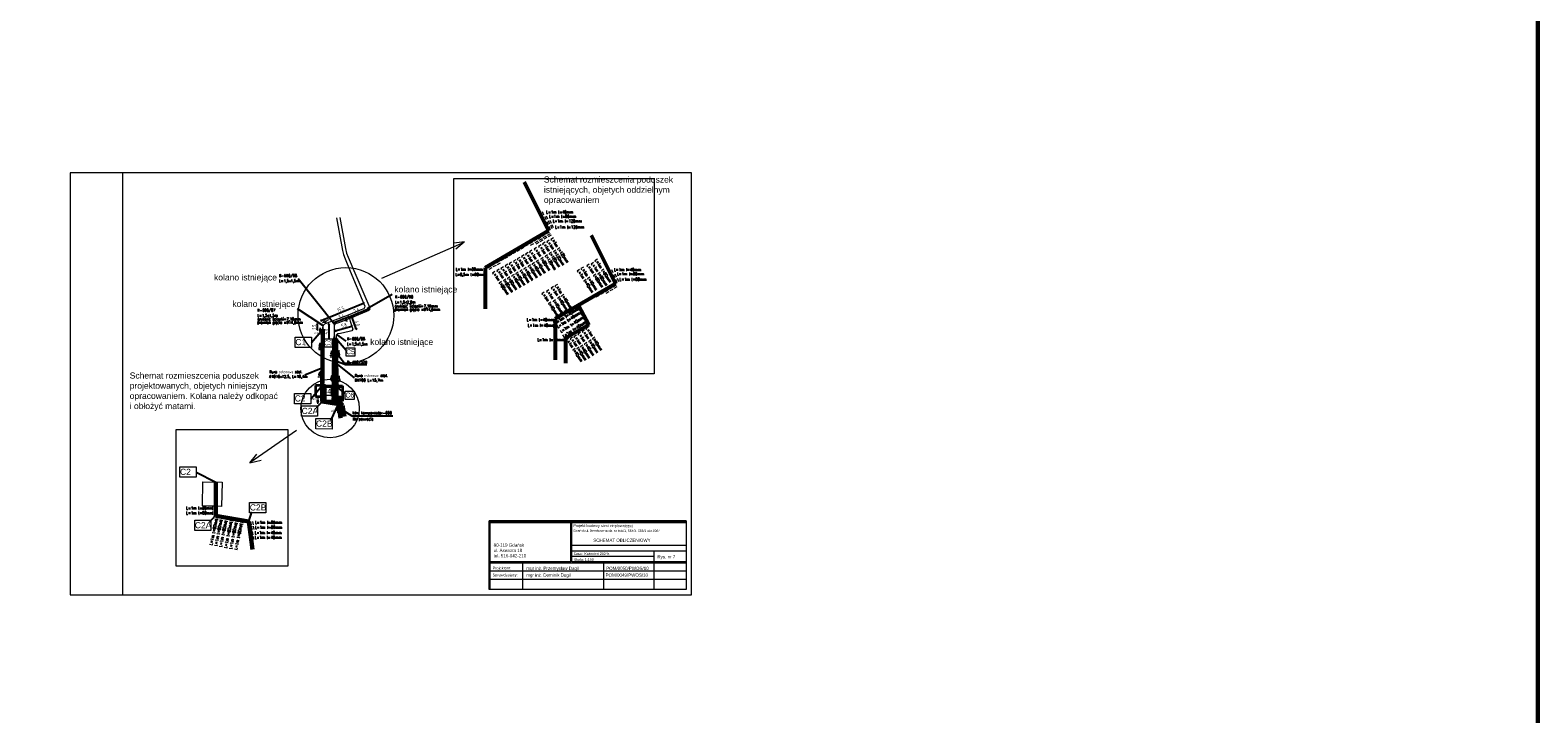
# Model space of a CAD drawing. Header units: metres. Extents: x 6538042 to 13082743, y 6022817 to 12049805.
# Tile 3 of 92: x 6539347 to 6539857, y 6023459 to 6023690. Entities that reach past the tile are written whole.
import ezdxf

# ---------------------------------------------------------------- set-up
doc = ezdxf.new("R2010")
doc.units = ezdxf.units.M
doc.header["$MEASUREMENT"] = 0
doc.layers.get('0').update_dxf_attribs({"linetype": 'CONTINUOUS', "lineweight": 18})
doc.layers.get('Defpoints').update_dxf_attribs({"linetype": 'CONTINUOUS'})
for name, color, linetype, lineweight in [('D - OPIS', 255, 'CONTINUOUS', 30), ('d-ciepłociag', 6, 'CONTINUOUS', 60), ('d-komora zawory', 7, 'CONTINUOUS', 13), ('d-oblicz', 114, 'CONTINUOUS', 20), ('d-oblicz_wydluz', 114, 'CONTINUOUS', 20), ('d-oblicz_wydluzenia', 114, 'CONTINUOUS', 20), ('d-powrot', 5, 'CONTINUOUS', 53), ('d-zasilanie', 1, 'CONTINUOUS', 53), ('DAGIL_CO_tasa$0$d-opis załamania trasy', 7, 'CONTINUOUS', 80), ('komora_podziemna___przewod_cieplowniczy__powierzchnia_', 212, 'CONTINUOUS', 18), ('opis', 7, 'CONTINUOUS', 18), ('przewod_cieplowniczy', 212, 'CONTINUOUS', 18), ('rzedna', 7, 'CONTINUOUS', 18), ('siatka', 7, 'CONTINUOUS', 18), ('wlaz_okragly___siec_cieplownicza__punkt_', 7, 'CONTINUOUS', 18)]:
    doc.layers.add(name, color=color, linetype=linetype, lineweight=lineweight)
for name, color, linetype in [('DAGIL_CO_tasa$0$dg opis', 7, 'CONTINUOUS'), ('dg opis', 7, 'CONTINUOUS'), ('Linie_tabeli', 7, 'CONTINUOUS')]:
    doc.layers.add(name, color=color, linetype=linetype)
doc.styles.add('DAGIL_CO_tasa$0$Style-Arial', font='arial.ttf')
doc.styles.add('DIN', font='din.shx', dxfattribs={"width": 0.7})
doc.styles.add('ROMANS', font='ROMANS.SHX', dxfattribs={"oblique": 13.5})
doc.styles.add('SIMPLEX7', font='SIMPLEX.SHX', dxfattribs={"width": 0.7})
doc.styles.add('STYL1', font='SIMPLEX.shx', dxfattribs={"width": 0.8})
doc.styles.add('Style-Arial', font='arial.ttf')
doc.dimstyles.new('MIREK1', dxfattribs={"dimtxt": 1.3, "dimasz": 0.5, "dimexe": 0.3, "dimexo": 0.3, "dimgap": 0.09, "dimtad": 1, "dimlfac": 0.1, "dimzin": 0, "dimtxsty": 'DIN', "dimblk": 'OBLIQUE', "dimcen": 0.09, "dimse1": 1, "dimse2": 1, "dimazin": 0, "dimtfac": 1, "dimtofl": 0, "dimtmove": 0, "dimatfit": 3, "dimldrblk": 'OBLIQUE', "dimfxl": 1, "dimtolj": 1, "dimtzin": 0, "dimarcsym": 0})

# ---------------------------------------------------------------- blocks, each defined once
blk = doc.blocks.new('SUUS22_01')
at = {"color": 0, "linetype": 'Continuous', "lineweight": 18}
blk.add_wipeout([(0, -0.5), (0.2, -0.4), (0.4, -0.2), (0.5, 0), (0.4, 0.2), (0.2, 0.4), (0, 0.5), (-0.2, 0.4), (-0.4, 0.2), (-0.5, 0), (-0.4, -0.2), (-0.2, -0.4)], dxfattribs=at)
blk.add_circle((0, 0), 0.5, dxfattribs=at)
blk = doc.blocks.new('RTPW01')
at = {"linetype": 'Continuous', "lineweight": 13}
blk.add_hatch(color=0, dxfattribs=at).paths.add_polyline_path([(0, -0.1, 1), (0, 0.1, 1), (0, -0.1, 1)])
at = {"color": 0, "linetype": 'Continuous', "lineweight": 13}
blk.add_circle((0, 0), 0.0906, dxfattribs=at)
blk = doc.blocks.new('_Oblique')
at = {"color": 0, "linetype": 'ByBlock', "lineweight": -2}
blk.add_line((-0.5, -0.5), (0.5, 0.5), dxfattribs=at)
blk = doc.blocks.new('*D1141')
at = {"layer": 'd-ciepłociag', "color": 0, "linetype": 'Continuous', "lineweight": -2, "transparency": 16777216}
blk.add_line((6539445.65, 6023591.66), (6539460, 6023597.52), dxfattribs=at)
at = {"layer": 'Defpoints', "color": 0, "linetype": 'Continuous', "transparency": 16777216}
for p in [(6539460, 6023597.52), (6539460.9, 6023595.33), (6539446.54, 6023589.46)]:
    blk.add_point(p, dxfattribs=at)
at = {"layer": 'd-ciepłociag', "color": 0, "linetype": 'Continuous', "lineweight": -2, "transparency": 16777216, "xscale": 0.5, "yscale": 0.5, "zscale": 0.5}
for p, rotation in [((6539460, 6023597.52), 22.21106247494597), ((6539445.65, 6023591.66), 202.211062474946)]:
    blk.add_blockref('_Oblique', p, dxfattribs=dict(at, rotation=rotation))
at = {"layer": 'd-ciepłociag', "color": 0, "linetype": 'Continuous', "lineweight": 0, "transparency": 16777216, "insert": (6539452.32, 6023595.31), "char_height": 1.3, "attachment_point": 5, "rotation": 22.2111, "style": 'DIN'}
blk.add_mtext('\\A1;15,5', dxfattribs=at)
blk = doc.blocks.new('*D1142')
at = {"layer": 'd-ciepłociag', "color": 0, "linetype": 'Continuous', "lineweight": -2, "transparency": 16777216}
blk.add_line((6539449.87, 6023590.99), (6539454.9, 6023592.83), dxfattribs=at)
at = {"layer": 'Defpoints', "color": 0, "linetype": 'Continuous', "transparency": 16777216}
for p in [(6539454.9, 6023592.83), (6539455.77, 6023590.46), (6539450.74, 6023588.62)]:
    blk.add_point(p, dxfattribs=at)
at = {"layer": 'd-ciepłociag', "color": 0, "linetype": 'Continuous', "lineweight": -2, "transparency": 16777216, "xscale": 0.5, "yscale": 0.5, "zscale": 0.5}
for p, rotation in [((6539449.87, 6023590.99), 200.1402166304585), ((6539454.9, 6023592.83), 20.14021663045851)]:
    blk.add_blockref('_Oblique', p, dxfattribs=dict(at, rotation=rotation))
at = {"layer": 'd-ciepłociag', "color": 0, "linetype": 'Continuous', "lineweight": 0, "transparency": 16777216, "insert": (6539452.57, 6023592.9), "char_height": 1.3, "attachment_point": 5, "rotation": 20.1402, "style": 'DIN'}
blk.add_mtext('\\A1;5,4', dxfattribs=at)
blk = doc.blocks.new('*D1143')
at = {"layer": 'd-ciepłociag', "color": 0, "linetype": 'Continuous', "lineweight": -2, "transparency": 16777216}
blk.add_line((6539454.81, 6023592.8), (6539461.87, 6023595.68), dxfattribs=at)
at = {"layer": 'Defpoints', "color": 0, "linetype": 'Continuous', "transparency": 16777216}
for p in [(6539461.87, 6023595.68), (6539455.77, 6023590.46), (6539462.82, 6023593.34)]:
    blk.add_point(p, dxfattribs=at)
at = {"layer": 'd-ciepłociag', "color": 0, "linetype": 'Continuous', "lineweight": -2, "transparency": 16777216, "xscale": 0.5, "yscale": 0.5, "zscale": 0.5}
for p, rotation in [((6539461.87, 6023595.68), 22.17991032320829), ((6539454.81, 6023592.8), 202.1799103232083)]:
    blk.add_blockref('_Oblique', p, dxfattribs=dict(at, rotation=rotation))
at = {"layer": 'd-ciepłociag', "color": 0, "linetype": 'Continuous', "lineweight": 0, "transparency": 16777216, "insert": (6539457.61, 6023594.87), "char_height": 1.3, "attachment_point": 5, "rotation": 22.1799, "style": 'DIN'}
blk.add_mtext('\\A1;7,6', dxfattribs=at)
blk = doc.blocks.new('*D1144')
at = {"layer": 'd-ciepłociag', "color": 0, "linetype": 'Continuous', "lineweight": -2, "transparency": 16777216}
blk.add_line((6539457.47, 6023588.85), (6539456.1, 6023592.59), dxfattribs=at)
at = {"layer": 'Defpoints', "color": 0, "linetype": 'Continuous', "transparency": 16777216}
for p in [(6539453.09, 6023591.48), (6539456.1, 6023592.59), (6539454.46, 6023587.74)]:
    blk.add_point(p, dxfattribs=at)
at = {"layer": 'd-ciepłociag', "color": 0, "linetype": 'Continuous', "lineweight": -2, "transparency": 16777216, "xscale": 0.5, "yscale": 0.5, "zscale": 0.5}
for p, rotation in [((6539456.1, 6023592.59), 110.1845756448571), ((6539457.47, 6023588.85), 290.1845756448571)]:
    blk.add_blockref('_Oblique', p, dxfattribs=dict(at, rotation=rotation))
at = {"layer": 'd-ciepłociag', "color": 0, "linetype": 'Continuous', "lineweight": 0, "transparency": 16777216, "insert": (6539457.74, 6023590.63), "char_height": 1.3, "attachment_point": 5, "rotation": 290.1846, "style": 'DIN'}
blk.add_mtext('\\A1;4,0', dxfattribs=at)
blk = doc.blocks.new('*D1145')
at = {"layer": 'd-ciepłociag', "color": 0, "linetype": 'Continuous', "lineweight": -2, "transparency": 16777216}
blk.add_line((6539450.41, 6023588.11), (6539455.99, 6023589.72), dxfattribs=at)
at = {"layer": 'Defpoints', "color": 0, "linetype": 'Continuous', "transparency": 16777216}
for p in [(6539455.99, 6023589.72), (6539450.59, 6023587.47), (6539456.17, 6023589.08)]:
    blk.add_point(p, dxfattribs=at)
at = {"layer": 'd-ciepłociag', "color": 0, "linetype": 'Continuous', "lineweight": -2, "transparency": 16777216, "xscale": 0.5, "yscale": 0.5, "zscale": 0.5}
for p, rotation in [((6539455.99, 6023589.72), 16.04662100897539), ((6539450.41, 6023588.11), 196.0466210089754)]:
    blk.add_blockref('_Oblique', p, dxfattribs=dict(at, rotation=rotation))
at = {"layer": 'd-ciepłociag', "color": 0, "linetype": 'Continuous', "lineweight": 0, "transparency": 16777216, "insert": (6539453.36, 6023589.86), "char_height": 1.3, "attachment_point": 5, "rotation": 16.0466, "style": 'DIN'}
blk.add_mtext('\\A1;5,8', dxfattribs=at)
blk = doc.blocks.new('*D1146')
at = {"layer": 'd-ciepłociag', "color": 0, "linetype": 'Continuous', "lineweight": -2, "transparency": 16777216}
blk.add_line((6539448.27, 6023590.38), (6539448.26, 6023585.55), dxfattribs=at)
at = {"layer": 'Defpoints', "color": 0, "linetype": 'Continuous', "transparency": 16777216}
for p in [(6539449.28, 6023590.38), (6539448.26, 6023585.55), (6539449.27, 6023585.54)]:
    blk.add_point(p, dxfattribs=at)
at = {"layer": 'd-ciepłociag', "color": 0, "linetype": 'Continuous', "lineweight": -2, "transparency": 16777216, "xscale": 0.5, "yscale": 0.5, "zscale": 0.5}
for p, rotation in [((6539448.27, 6023590.38), 89.86053751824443), ((6539448.26, 6023585.55), 269.8605375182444)]:
    blk.add_blockref('_Oblique', p, dxfattribs=dict(at, rotation=rotation))
at = {"layer": 'd-ciepłociag', "color": 0, "linetype": 'Continuous', "lineweight": 0, "transparency": 16777216, "insert": (6539447.4, 6023587.91), "char_height": 1.3, "attachment_point": 5, "rotation": 89.8605, "style": 'DIN'}
blk.add_mtext('\\A1;4,8', dxfattribs=at)
blk = doc.blocks.new('*D1147')
at = {"layer": 'd-ciepłociag', "color": 0, "linetype": 'Continuous', "lineweight": -2, "transparency": 16777216}
blk.add_line((6539444.26, 6023590.2), (6539444.25, 6023588.65), dxfattribs=at)
at = {"layer": 'Defpoints', "color": 0, "linetype": 'Continuous', "transparency": 16777216}
for p in [(6539445.28, 6023590.19), (6539444.25, 6023588.65), (6539445.27, 6023588.65)]:
    blk.add_point(p, dxfattribs=at)
at = {"layer": 'd-ciepłociag', "color": 0, "linetype": 'Continuous', "lineweight": -2, "transparency": 16777216, "xscale": 0.5, "yscale": 0.5, "zscale": 0.5}
for p, rotation in [((6539444.26, 6023590.2), 89.5638413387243), ((6539444.25, 6023588.65), 269.5638413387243)]:
    blk.add_blockref('_Oblique', p, dxfattribs=dict(at, rotation=rotation))
at = {"layer": 'd-ciepłociag', "color": 0, "linetype": 'Continuous', "lineweight": 0, "transparency": 16777216, "insert": (6539443.39, 6023589.43), "char_height": 1.3, "attachment_point": 5, "rotation": 89.5638, "style": 'DIN'}
blk.add_mtext('\\A1;1,5', dxfattribs=at)
blk = doc.blocks.new('STRZALKA')
at = {"layer": 'd-oblicz', "ltscale": 25}
for p, q in [((-3793, -1650.7), (-3793.5, -1653.4)), ((-3793.5, -1653.4), (-3792, -1653.2)), ((-3793, -1650.7), (-3792, -1653.2)), ((-3792.4, -1656.4), (-3792.7, -1653.3))]:
    blk.add_line(p, q, dxfattribs=at)

msp = doc.modelspace()

# ---------------------------------------------------------------- linework, layer by layer
for p, q in [((6539360.78601, 6023641.51678), (6539360.78601, 6023498.98542)), ((6539378.50498, 6023641.51678), (6539378.50498, 6023498.98542)), ((6539570.82291, 6023498.98542), (6539570.82291, 6023641.51678)), ((6539437.28276, 6023554.44256), (6539421.57958, 6023543.59927)), ((6539421.54978, 6023543.56948), (6539425.39363, 6023544.49295)), ((6539421.57958, 6023543.59927), (6539423.93357, 6023546.5484))]:
    msp.add_line(p, q)
at = {"lineweight": 35}
for p, q in [((6539447.1034, 6023569.64052), (6539443.70576, 6023569.64052)), ((6539443.70576, 6023569.64052), (6539443.70576, 6023565.93069))]:
    msp.add_line(p, q, dxfattribs=at)
at = {"linetype": 'ByBlock', "lineweight": 30}
msp.add_lwpolyline([(6539446.27906, 6023570.00838), (6539446.51442, 6023588.44249), (6539445.86621, 6023588.4602), (6539445.62822, 6023570.04027)], close=True, dxfattribs=at)
msp.add_lwpolyline([(6539396.62719, 6023554.82766), (6539434.36764, 6023554.82766), (6539434.36764, 6023508.65217), (6539396.62719, 6023508.65217)], close=True)
at = {"layer": 'd-ciepłociag', "color": 7, "linetype": 'Continuous'}
for p, q in [((6539446.42066, 6023588.66574), (6539445.95396, 6023588.66766)), ((6539450.25895, 6023585.56129), (6539449.79225, 6023585.56321)), ((6539450.92136, 6023585.4847), (6539450.45466, 6023585.48663)), ((6539446.26661, 6023576.67188), (6539445.79991, 6023576.67381)), ((6539446.18171, 6023569.61185), (6539445.71501, 6023569.61377)), ((6539450.18187, 6023573.56154), (6539449.71517, 6023573.56346)), ((6539451.02124, 6023573.56535), (6539450.55454, 6023573.56727))]:
    msp.add_line(p, q, dxfattribs=at)
at = {"layer": 'd-ciepłociag', "linetype": 'Continuous'}
for p, q in [((6539446.19315, 6023588.6719), (6539445.98815, 6023564.3219)), ((6539451.60214, 6023563.38633), (6539452.20116, 6023558.61978)), ((6539452.87219, 6023562.93689), (6539453.49324, 6023559.19439)), ((6539410.09533, 6023537.06016), (6539409.99931, 6023525.6543)), ((6539409.99912, 6023525.63233), (6539421.22729, 6023523.78315)), ((6539421.22729, 6023523.78315), (6539422.42534, 6023514.25005))]:
    msp.add_line(p, q, dxfattribs=at)
at = {"layer": 'd-ciepłociag', "linetype": 'Continuous', "lineweight": 25}
for p, q in [((6539452.80695, 6023561.93657), (6539453.31006, 6023562.00323)), ((6539452.80695, 6023561.93657), (6539453.37252, 6023561.58162)), ((6539452.80695, 6023561.93657), (6539452.98857, 6023560.74539)), ((6539453.37252, 6023561.58162), (6539452.88721, 6023561.35369)), ((6539452.88721, 6023561.35369), (6539453.42875, 6023561.19334)), ((6539453.42875, 6023561.19334), (6539452.98857, 6023560.74539)), ((6539452.98857, 6023560.74539), (6539453.4934, 6023560.80102)), ((6539453.31006, 6023562.00323), (6539453.4934, 6023560.80102))]:
    msp.add_line(p, q, dxfattribs=at)
at = {"layer": 'd-ciepłociag', "color": 1, "linetype": 'Continuous'}
msp.add_lwpolyline([(6538042.23156, 6025634.92527), (6539856.82783, 6025634.92527), (6539856.82783, 6022817.20176), (6538042.23156, 6022817.20176)], close=True, dxfattribs=at)
at = {"layer": 'd-komora zawory'}
for p, q in [((6539570.82291, 6023641.51678), (6539360.78601, 6023641.51678)), ((6539360.78601, 6023498.98542), (6539570.82291, 6023498.98542))]:
    msp.add_line(p, q, dxfattribs=at)
at = {"layer": 'd-komora zawory', "linetype": 'Continuous'}
for p, q in [((6539520.35168, 6023628.40181), (6539520.81534, 6023627.32126)), ((6539521.16029, 6023626.79809), (6539521.62395, 6023625.71754)), ((6539521.7074, 6023626.98665), (6539522.17106, 6023625.9061)), ((6539522.38465, 6023625.36722), (6539522.84831, 6023624.28668)), ((6539522.88157, 6023625.55874), (6539523.34523, 6023624.47819)), ((6539521.27697, 6023620.57862), (6539520.23793, 6023620.0282)), ((6539522.69263, 6023621.39053), (6539521.65359, 6023620.84011)), ((6539521.86095, 6023625.10461), (6539522.32462, 6023624.02406)), ((6539523.04711, 6023620.89229), (6539522.00806, 6023620.34187)), ((6539523.36391, 6023620.45426), (6539522.32487, 6023619.90384)), ((6539522.58049, 6023623.49237), (6539523.04416, 6023622.41183)), ((6539523.10604, 6023623.80495), (6539523.5697, 6023622.7244)), ((6539523.56849, 6023624.0849), (6539524.03216, 6023623.00435)), ((6539466.15829, 6023605.91452), (6539493.97029, 6023618.1242)), ((6539494.04149, 6023618.19251), (6539490.42185, 6023617.73934)), ((6539493.97029, 6023618.1242), (6539491.18, 6023615.7537)), ((6539512.77035, 6023615.51925), (6539511.73131, 6023614.96883)), ((6539514.13657, 6023616.3107), (6539513.09753, 6023615.76028)), ((6539515.45173, 6023617.14043), (6539514.41269, 6023616.59001)), ((6539516.99229, 6023618.02191), (6539515.95325, 6023617.4715)), ((6539517.34677, 6023617.52367), (6539516.30773, 6023616.97326)), ((6539518.54254, 6023618.93245), (6539517.5035, 6023618.38203)), ((6539518.89702, 6023618.43421), (6539517.85798, 6023617.88379)), ((6539519.21382, 6023617.99618), (6539518.17478, 6023617.44576)), ((6539519.92841, 6023619.69968), (6539518.88937, 6023619.14927)), ((6539520.28289, 6023619.20144), (6539519.24385, 6023618.65103)), ((6539520.59969, 6023618.76341), (6539519.56065, 6023618.21299)), ((6539521.63145, 6023620.08038), (6539520.59241, 6023619.52996)), ((6539521.94825, 6023619.64234), (6539520.90921, 6023619.09193)), ((6539504.38417, 6023610.74625), (6539503.34513, 6023610.19584)), ((6539504.73865, 6023610.24801), (6539503.69961, 6023609.6976)), ((6539505.79592, 6023611.52494), (6539504.75688, 6023610.97452)), ((6539506.1504, 6023611.0267), (6539505.11136, 6023610.47628)), ((6539507.27611, 6023612.3553), (6539506.23707, 6023611.80488)), ((6539508.55668, 6023613.05558), (6539507.51764, 6023612.50516)), ((6539509.99955, 6023613.92363), (6539508.96051, 6023613.37321)), ((6539511.31471, 6023614.70228), (6539510.27567, 6023614.15187)), ((6539500.59309, 6023609.36551), (6539500.59625, 6023608.18969)), ((6539500.61111, 6023607.55625), (6539500.61428, 6023606.38042)), ((6539502.94635, 6023609.89459), (6539501.90731, 6023609.34418)), ((6539503.30083, 6023609.39635), (6539502.26178, 6023608.84594)), ((6539543.71566, 6023608.87085), (6539544.17932, 6023607.7903)), ((6539544.41632, 6023607.17737), (6539544.87998, 6023606.09682)), ((6539544.94001, 6023607.43999), (6539545.40368, 6023606.35944)), ((6539545.13586, 6023605.56513), (6539545.59953, 6023604.48459)), ((6539545.6614, 6023605.87771), (6539546.12507, 6023604.79716)), ((6539539.54766, 6023600.09468), (6539538.50861, 6023599.54426)), ((6539541.09791, 6023601.00521), (6539540.05887, 6023600.45479)), ((6539542.48378, 6023601.77244), (6539541.44474, 6023601.22203)), ((6539542.83826, 6023601.2742), (6539541.79922, 6023600.72379)), ((6539543.83234, 6023602.65138), (6539542.7933, 6023602.10096)), ((6539544.18682, 6023602.15314), (6539543.14777, 6023601.60272)), ((6539545.24799, 6023603.46329), (6539544.20895, 6023602.91287)), ((6539545.60247, 6023602.96505), (6539544.56343, 6023602.41463)), ((6539528.73116, 6023595.23051), (6539527.69212, 6023594.68009)), ((6539530.37644, 6023596.11299), (6539529.3374, 6023595.56258)), ((6539532.31062, 6023596.0979), (6539532.85384, 6023595.05508)), ((6539524.16601, 6023592.14084), (6539524.16917, 6023590.96501)), ((6539524.19624, 6023590.37558), (6539524.1994, 6023589.19976)), ((6539525.88159, 6023593.60017), (6539524.84255, 6023593.04975)), ((6539527.31941, 6023594.45183), (6539526.28037, 6023593.90141)), ((6539533.18171, 6023594.44656), (6539533.72493, 6023593.40374)), ((6539533.95061, 6023593.02947), (6539534.49384, 6023591.98665)), ((6539535.34126, 6023590.14417), (6539534.31548, 6023589.56942)), ((6539534.79232, 6023591.58579), (6539535.33554, 6023590.54297)), ((6539528.64523, 6023586.19985), (6539527.61944, 6023585.6251)), ((6539527.72286, 6023585.36811), (6539527.72602, 6023584.19229)), ((6539529.90871, 6023586.97036), (6539528.88292, 6023586.39561)), ((6539531.3238, 6023587.80403), (6539530.29802, 6023587.22928)), ((6539532.62745, 6023588.53775), (6539531.60166, 6023587.963)), ((6539533.91938, 6023589.31158), (6539532.8936, 6023588.73684)), ((6539408.89492, 6023528.77319), (6539408.89808, 6023527.59737)), ((6539409.5306, 6023528.70523), (6539409.53376, 6023527.52941)), ((6539408.89492, 6023527.15332), (6539408.89808, 6023525.9775)), ((6539409.5306, 6023527.08536), (6539409.53376, 6023525.90954)), ((6539409.71949, 6023524.66831), (6539410.87224, 6023524.43653)), ((6539409.91307, 6023525.2776), (6539411.06582, 6023525.04582)), ((6539411.30671, 6023524.34472), (6539412.45947, 6023524.11293)), ((6539411.50029, 6023524.95401), (6539412.65304, 6023524.72222)), ((6539412.91836, 6023524.01906), (6539414.07111, 6023523.78727)), ((6539413.11193, 6023524.62835), (6539414.26469, 6023524.39656)), ((6539414.61571, 6023523.64196), (6539415.76847, 6023523.41018)), ((6539414.80929, 6023524.25125), (6539415.96204, 6023524.01947)), ((6539416.5238, 6023523.94273), (6539417.67655, 6023523.71094)), ((6539418.2726, 6023523.66848), (6539419.42535, 6023523.43669)), ((6539421.80458, 6023523.74726), (6539421.9838, 6023522.58517)), ((6539422.44327, 6023523.77526), (6539422.62249, 6023522.61318)), ((6539569.02131, 6023523.931), (6539569.03159, 6023500.83884)), ((6539416.33022, 6023523.33344), (6539417.48298, 6023523.10165)), ((6539418.07902, 6023523.05919), (6539419.23178, 6023522.8274)), ((6539422.04718, 6023522.14565), (6539422.2264, 6023520.98357)), ((6539422.32256, 6023520.41423), (6539422.50178, 6023519.25215)), ((6539422.56516, 6023518.81263), (6539422.74439, 6023517.65054)), ((6539422.68587, 6023522.17366), (6539422.86509, 6023521.01157))]:
    msp.add_line(p, q, dxfattribs=at)
msp.add_lwpolyline([(6539490.50967, 6023639.56433), (6539558.22643, 6023639.5997), (6539558.22643, 6023573.66871), (6539490.50967, 6023573.66871)], close=True, dxfattribs=at)
msp.add_circle((6539453.99317, 6023593.34355), 16.15871, dxfattribs=at)
at = {"layer": 'd-powrot'}
for p, q in [((6539536.85432, 6023620.48326), (6539545.07398, 6023603.98164)), ((6539545.07398, 6023603.98164), (6539524.709, 6023592.14819)), ((6539532.62305, 6023596.74679), (6539536.13437, 6023590.13286)), ((6539524.709, 6023592.14819), (6539524.709, 6023578.29456)), ((6539536.13437, 6023590.13286), (6539528.20101, 6023585.65024)), ((6539528.20101, 6023585.65024), (6539528.20101, 6023577.17834))]:
    msp.add_line(p, q, dxfattribs=at)
at = {"layer": 'd-zasilanie'}
for p, q in [((6539514.29895, 6023638.4105), (6539522.51862, 6023621.90888)), ((6539522.51862, 6023621.90888), (6539501.03816, 6023609.42726)), ((6539501.03816, 6023609.42726), (6539501.03816, 6023595.57363))]:
    msp.add_line(p, q, dxfattribs=at)
at = {"layer": 'DAGIL_CO_tasa$0$d-opis załamania trasy', "color": 0, "lineweight": -3}
for p, q in [((6539437.89953, 6023605.80314), (6539450.24815, 6023590.3069)), ((6539461.23945, 6023595.71171), (6539469.63568, 6023600.51636)), ((6539437.49282, 6023595.67778), (6539446.1359, 6023590.03669)), ((6539442.33294, 6023584.24944), (6539446.18731, 6023588.6667)), ((6539449.5882, 6023584.45024), (6539450.0256, 6023585.56321)), ((6539454.04137, 6023581.55624), (6539450.68801, 6023585.48567)), ((6539454.11381, 6023584.64471), (6539450.92315, 6023586.8669)), ((6539453.83316, 6023576.64371), (6539450.76681, 6023580.56607)), ((6539440.11413, 6023573.29215), (6539445.65485, 6023575.50564)), ((6539453.83316, 6023576.64371), (6539449.98345, 6023578.09081)), ((6539451.05739, 6023576.94052), (6539456.76357, 6023572.24419)), ((6539461.10864, 6023576.64371), (6539453.83316, 6023576.64371)), ((6539442.11513, 6023565.22965), (6539445.9695, 6023569.64691)), ((6539444.01434, 6023562.1002), (6539445.94152, 6023564.30883)), ((6539448.86737, 6023557.81811), (6539451.5466, 6023563.33543)), ((6539452.99237, 6023561.31078), (6539456.00831, 6023559.46678)), ((6539456.00831, 6023559.46678), (6539469.83152, 6023559.46678)), ((6539403.35021, 6023540.44973), (6539410.09533, 6023537.06016)), ((6539407.92449, 6023523.49638), (6539409.85168, 6023525.70501)), ((6539421.23412, 6023523.75278), (6539422.25964, 6023526.9862))]:
    msp.add_line(p, q, dxfattribs=at)
at = {"layer": 'DAGIL_CO_tasa$0$dg opis', "lineweight": 20}
for points in [[(6539436.86142, 6023586.02039), (6539442.33294, 6023585.99944), (6539442.33294, 6023582.49944), (6539436.86142, 6023582.52039), (6539436.86142, 6023586.02039)], [(6539446.5719, 6023585.41319), (6539449.5882, 6023585.39643), (6539449.5882, 6023582.59643), (6539446.5719, 6023582.61319), (6539446.5719, 6023585.41319)], [(6539454.04137, 6023582.42276), (6539457.05767, 6023582.406), (6539457.05767, 6023579.606), (6539454.04137, 6023579.62276), (6539454.04137, 6023582.42276)], [(6539436.64361, 6023567.0006), (6539442.11513, 6023566.97965), (6539442.11513, 6023563.47965), (6539436.64361, 6023563.5006), (6539436.64361, 6023567.0006)], [(6539438.97787, 6023562.79442), (6539444.44939, 6023562.77347), (6539444.44939, 6023559.27347), (6539438.97787, 6023559.29442), (6539438.97787, 6023562.79442)], [(6539443.8309, 6023558.51233), (6539449.30243, 6023558.49138), (6539449.30243, 6023554.99138), (6539443.8309, 6023555.01233), (6539443.8309, 6023558.51233)], [(6539397.87869, 6023542.22068), (6539403.35021, 6023542.19973), (6539403.35021, 6023538.69973), (6539397.87869, 6023538.72068), (6539397.87869, 6023542.22068)], [(6539421.46702, 6023530.20023), (6539426.93854, 6023530.17928), (6539426.93854, 6023526.67928), (6539421.46702, 6023526.70023), (6539421.46702, 6023530.20023)], [(6539402.88802, 6023524.1906), (6539408.35955, 6023524.16965), (6539408.35955, 6023520.66965), (6539402.88802, 6023520.6906), (6539402.88802, 6023524.1906)]]:
    msp.add_lwpolyline(points, dxfattribs=at)
at = {"layer": 'komora_podziemna___przewod_cieplowniczy__powierzchnia_', "color": 251, "linetype": 'Continuous', "lineweight": 18, "true_color": 0x636466, "flags": 128}
for points in [[(6539450.5034, 6023569.99052), (6539450.6334, 6023568.93052), (6539450.8034, 6023567.63052)], [(6539451.5034, 6023569.96052), (6539452.3534, 6023569.15052)], [(6539449.2334, 6023566.37052), (6539450.7434, 6023566.41052)], [(6539450.8034, 6023567.63052), (6539450.7434, 6023566.41052), (6539450.6134, 6023563.98052)], [(6539450.6334, 6023568.93052), (6539452.3534, 6023569.15052)]]:
    msp.add_lwpolyline(points, dxfattribs=at)
msp.add_lwpolyline([(6539405.66931, 6023537.1143), (6539412.20931, 6023537.0343), (6539412.00931, 6023528.7943), (6539410.28931, 6023528.9343), (6539407.36931, 6023528.9743), (6539405.56931, 6023528.9943)], close=True, dxfattribs=at)
at = {"layer": 'Linie_tabeli'}
for p, q in [((6539502.368, 6023523.931), (6539569.02131, 6023523.931)), ((6539502.73651, 6023523.56249), (6539569.02131, 6023523.43855))]:
    msp.add_line(p, q, dxfattribs=at)
at = {"layer": 'opis', "color": 7}
for p, q in [((6539502.368, 6023500.83884), (6539502.368, 6023523.931)), ((6539502.73651, 6023500.83884), (6539502.73651, 6023523.56249)), ((6539530.0063, 6023510.11185), (6539530.0062, 6023523.5115)), ((6539530.37481, 6023510.11185), (6539530.37481, 6023523.51081)), ((6539569.04949, 6023515.63955), (6539530.37481, 6023515.63951)), ((6539569.04949, 6023513.79699), (6539530.37481, 6023513.79696)), ((6539558.01311, 6023513.79696), (6539558.01311, 6023510.11185)), ((6539530.0063, 6023510.11185), (6539502.73651, 6023510.11185)), ((6539569.04192, 6023509.74334), (6539502.73651, 6023509.74334)), ((6539513.79183, 6023500.83884), (6539513.79183, 6023509.74334)), ((6539558.01311, 6023511.9544), (6539530.37481, 6023511.9544)), ((6539569.04192, 6023510.11185), (6539530.37481, 6023510.11185)), ((6539541.09549, 6023509.74334), (6539541.09549, 6023500.83884)), ((6539558.01311, 6023509.74334), (6539558.01311, 6023500.83884)), ((6539569.03675, 6023506.97957), (6539502.73651, 6023506.97951)), ((6539569.03159, 6023504.21568), (6539502.73651, 6023504.21568)), ((6539569.03159, 6023500.83884), (6539502.368, 6023500.83884))]:
    msp.add_line(p, q, dxfattribs=at)
at = {"layer": 'przewod_cieplowniczy', "linetype": 'Continuous', "lineweight": 18}
for p, q in [((6539454.16622, 6023592.35168), (6539453.59735, 6023591.66152)), ((6539453.59735, 6023591.66152), (6539454.45185, 6023591.44158)), ((6539454.45185, 6023591.44158), (6539454.16622, 6023592.35168))]:
    msp.add_line(p, q, dxfattribs=at)
at = {"layer": 'przewod_cieplowniczy', "linetype": 'Continuous', "lineweight": 18, "flags": 128}
for points in [[(6539450.8211, 6023626.34837), (6539452.90315, 6023615.3219), (6539453.15315, 6023613.9019), (6539453.70315, 6023612.5019), (6539455.47315, 6023608.3119), (6539460.11315, 6023597.2519), (6539460.41315, 6023596.4919), (6539460.33315, 6023595.9819), (6539460.01315, 6023595.5519), (6539458.84315, 6023595.0919), (6539454.71315, 6023593.3919), (6539447.57315, 6023590.7019), (6539446.71315, 6023590.3619), (6539446.37315, 6023590.0219), (6539446.19315, 6023589.5819), (6539446.19315, 6023588.6719)], [(6539451.90006, 6023626.36672), (6539453.89315, 6023615.9119), (6539454.17315, 6023614.4219), (6539454.72315, 6023613.0219), (6539457.00315, 6023607.6919), (6539461.75315, 6023596.6519), (6539462.09315, 6023595.9119), (6539462.01315, 6023595.4119), (6539461.69315, 6023594.9919), (6539461.00315, 6023594.6819), (6539456.13315, 6023592.6119), (6539455.22315, 6023592.2719), (6539454.25315, 6023591.9019), (6539451.44315, 6023590.8719)], [(6539451.44315, 6023590.8719), (6539450.42315, 6023590.5419), (6539450.07315, 6023590.0719), (6539450.07315, 6023588.9519), (6539450.02798, 6023585.52148)], [(6539451.44315, 6023590.8719), (6539450.42315, 6023590.5419), (6539450.07315, 6023590.0719), (6539450.07315, 6023588.9519), (6539450.02798, 6023585.52148)], [(6539455.22315, 6023592.2719), (6539455.47315, 6023591.4619), (6539455.99315, 6023589.6819), (6539456.29315, 6023588.6819), (6539455.96315, 6023588.1119), (6539455.09315, 6023587.8719), (6539452.22315, 6023587.2719), (6539451.12315, 6023587.0919), (6539450.72315, 6023586.6419), (6539450.69385, 6023585.48564)], [(6539455.22315, 6023592.2719), (6539455.47315, 6023591.4619), (6539455.99315, 6023589.6819), (6539456.29315, 6023588.6819), (6539455.96315, 6023588.1119), (6539455.09315, 6023587.8719), (6539452.22315, 6023587.2719), (6539451.12315, 6023587.0919), (6539450.72315, 6023586.6419), (6539450.69385, 6023585.48564)]]:
    msp.add_lwpolyline(points, dxfattribs=at)
at = {"layer": 'siatka', "color": 7, "linetype": 'Continuous', "lineweight": 13, "flags": 128}
msp.add_lwpolyline([(6539515.21145, 6023523.74337), (6539520.21145, 6023523.74337)], dxfattribs=at)

# ---------------------------------------------------------------- block references
at = {"layer": 'd-oblicz_wydluz'}
for p, xscale, yscale, zscale, rotation in [((6539626.84489, 6021987.81114), -0.3899999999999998, 0.3899999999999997, 0.3899999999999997, 119.950408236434), ((6540997.57317, 6024028.58043), 0.3899999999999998, 0.3899999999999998, 0.3899999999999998, 352.2869431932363), ((6537914.72852, 6023051.38238), 0.3899999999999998, 0.3899999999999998, 0.3899999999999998, 174.9900229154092), ((6540943.47112, 6024175.54984), 0.3899999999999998, 0.3899999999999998, 0.3899999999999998, 358.806184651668)]:
    msp.add_blockref('STRZALKA', p, dxfattribs=dict(at, xscale=xscale, yscale=yscale, zscale=zscale, rotation=rotation))
at = {"layer": 'rzedna', "color": 212, "linetype": 'Continuous', "xscale": 0.5, "yscale": 0.5, "zscale": 0.5}
msp.add_blockref('RTPW01', (6539462.01315, 6023595.4119), dxfattribs=at)

# ---------------------------------------------------------------- texts
at = {"color": 7, "style": 'Style-Arial'}
for s, p in [('80-119 Gdańsk', (6539503.91957, 6023515.27073)), ('ul. Asesora 18', (6539503.91957, 6023513.46735)), ('tel. 516-042-210', (6539503.91957, 6023511.66398))]:
    msp.add_text(s, height=1.0820252, dxfattribs=at).set_placement(p)
at = {"color": 0, "style": 'Style-Arial'}
for s, p in [('Data:  Kwiecień 2024r. ', (6539531.08487, 6023512.42799)), ('Skala: 1:100', (6539531.04248, 6023510.46863))]:
    msp.add_text(s, height=0.864, rotation=0.0362783, dxfattribs=at).set_placement(p)
at = {"color": 7, "lineweight": 40, "style": 'Style-Arial'}
for s, p in [('SCHEMAT OBLICZENIOWY', (6539537.59275, 6023516.88485)), ('Rys. nr 7', (6539559.26809, 6023511.30188))]:
    msp.add_text(s, height=1.08, dxfattribs=at).set_placement(p)
at = {"layer": 'D - OPIS', "color": 7, "linetype": 'Continuous', "lineweight": 30, "width": 49.5516328, "attachment_point": 1, "style": 'Style-Arial'}
for s, insert, char_height in [('Projektant:', (6539503.57526, 6023508.49478), 0.936), ('mgr inż. Przemysław Dagil                      POM/0050/PWOS/10', (6539514.97877, 6023508.48785), 1.08), ('Sprawdzajacy:', (6539503.55809, 6023506.18776), 0.936), ('mgr inż. Dominik Dagil                            POM/0049/PWOS/10', (6539514.9418, 6023506.2051), 1.08)]:
    msp.add_mtext(s, dxfattribs=dict(at, insert=insert, char_height=char_height))
at = {"layer": 'd-oblicz', "ltscale": 25, "style": 'ROMANS', "width": 0.7}
for s, p in [('L=1m t=40mm', (6539521.67751, 6023627.72171)), ('L=1m t=80mm', (6539522.67796, 6023626.27036)), ('L=1m t=120mm', (6539523.89197, 6023624.72897)), ('L=1m t=120mm', (6539524.69726, 6023622.68875)), ('L=0,5m t=80mm', (6539490.9651, 6023606.66517)), ('L=1m t=80mm', (6539491.09044, 6023608.45652)), ('L=1m t=40mm', (6539544.61344, 6023608.33873)), ('L=1m t=80mm', (6539545.61389, 6023606.88738)), ('L=1m t=80mm', (6539546.46429, 6023605.07408)), ('L=1m t=40mm', (6539515.15112, 6023591.40431)), ('L=1m t=40mm', (6539515.45727, 6023589.54776)), ('L=1m t=40mm', (6539518.70797, 6023584.63158)), ('L=1m t=80mm', (6539400.02795, 6023527.79624)), ('L=1m t=80mm', (6539400.02795, 6023526.17637)), ('L=1m t=80mm', (6539423.26948, 6023522.94212)), ('L=1m t=40mm', (6539423.18472, 6023519.50554)), ('L=1m t=40mm', (6539423.18472, 6023517.88566)), ('L=1m t=80mm', (6539423.26948, 6023521.32225))]:
    msp.add_text(s, height=1, dxfattribs=at).set_placement(p)
for s, rotation, p in [('L=1m t=40mm', 302.9849976, (6539515.95909, 6023614.96435)), ('L=1m t=80mm', 302.9849976, (6539517.49964, 6023615.84583)), ('L=1m t=120mm', 302.9849976, (6539519.04989, 6023616.75637)), ('L=1m t=120mm', 302.9849976, (6539520.38821, 6023617.67845)), ('L=1m t=120mm', 302.9849976, (6539521.81698, 6023618.31128)), ('L=1m t=120mm', 302.9849976, (6539523.20953, 6023619.16104)), ('L=1m t=40mm', 302.9849976, (6539507.78346, 6023610.17922)), ('L=1m t=40mm', 302.9849976, (6539509.06403, 6023610.8795)), ('L=1m t=40mm', 302.9849976, (6539510.5069, 6023611.74754)), ('L=1m t=40mm', 302.9849976, (6539511.82206, 6023612.5262)), ('L=1m t=40mm', 302.9849976, (6539513.2777, 6023613.34317)), ('L=1m t=40mm', 302.9849976, (6539514.64393, 6023614.13461)), ('L=1m t=80mm', 302.9849976, (6539535.34855, 6023610.20085)), ('L=1m t=80mm', 302.9849976, (6539536.79849, 6023610.81171)), ('L=1m t=80mm', 302.9849976, (6539538.06984, 6023611.95622)), ('L=1m t=80mm', 302.9849976, (6539503.4537, 6023607.71851)), ('L=1m t=80mm', 302.9849976, (6539504.89153, 6023608.57017)), ('L=1m t=80mm', 302.9849976, (6539506.30327, 6023609.34885)), ('L=1m t=40mm', 302.9849976, (6539532.03149, 6023608.43943)), ('L=1m t=40mm', 302.9849976, (6539533.34665, 6023609.26916)), ('L=1m t=40mm', 302.9849976, (6539520.09154, 6023600.74608)), ('L=1m t=40mm', 302.9849976, (6539521.69456, 6023601.58554)), ('L=1m t=40mm', 302.9849976, (6539523.24655, 6023602.65359)), ('L=1m t=40mm', 302.9849976, (6539524.56893, 6023603.4166)), ('L=1m t=40mm', 32.5890365, (6539524.96705, 6023590.341)), ('L=1m t=40mm', 32.5890365, (6539525.7209, 6023589.01338)), ('L=1m t=40mm', 32.5890365, (6539526.7782, 6023587.45404)), ('L=1m t=40mm', 32.5890365, (6539527.60657, 6023585.84526)), ('L=1m t=40mm', 302.9849976, (6539528.32508, 6023585.15511)), ('L=1m t=40mm', 302.9849976, (6539529.71315, 6023585.59223)), ('L=1m t=40mm', 302.9849976, (6539530.9624, 6023586.24444)), ('L=1m t=40mm', 302.9849976, (6539532.34333, 6023587.1186)), ('L=1m t=40mm', 302.9849976, (6539533.72181, 6023588.02013)), ('L=1m t=40mm', 302.9849976, (6539534.98866, 6023588.9219)), ('L=1m t=80mm', 78.4768492, (6539408.90545, 6023515.7849)), ('L=1m t=80mm', 78.4768492, (6539410.49267, 6023515.46131)), ('L=1m t=80mm', 78.4768492, (6539412.10432, 6023515.13565)), ('L=1m t=80mm', 78.4768492, (6539413.80167, 6023514.75855)), ('L=1m t=80mm', 78.4768492, (6539415.51618, 6023514.45003)), ('L=1m t=80mm', 78.4768492, (6539417.26498, 6023514.17578))]:
    msp.add_text(s, height=1, rotation=rotation, dxfattribs=at).set_placement(p)
at = {"layer": 'd-oblicz_wydluzenia', "lineweight": 5, "ltscale": 25, "char_height": 0.6547594, "width": 1.7087893, "attachment_point": 1, "style": 'STYL1'}
for s, insert, rotation in [('{\\fArial|b0|i0|c0|p34;Δ\\fArial|b0|i0|c238|p34;l=10}', (6539446.14262, 6023592.25484), 17.5193754), ('{\\fArial|b0|i0|c0|p34;Δ\\fArial|b0|i0|c238|p34;l=25}', (6539443.29999, 6023587.69721), 359.3661614), ('{\\fArial|b0|i0|c0|p34;Δ\\fArial|b0|i0|c238|p34;l=14}', (6539442.43973, 6023565.39768), 359.3661614), ('{\\fArial|b0|i0|c0|p34;Δ\\fArial|b0|i0|c238|p34;l=46}', (6539448.95736, 6023561.40704), 5.8854029)]:
    msp.add_mtext(s, dxfattribs=dict(at, insert=insert, rotation=rotation))
at = {"layer": 'DAGIL_CO_tasa$0$d-opis załamania trasy', "color": 0, "linetype": 'Continuous', "lineweight": 30, "attachment_point": 1, "rotation": 359.9495848, "style": 'DAGIL_CO_tasa$0$Style-Arial'}
for s, insert, char_height, width in [('Schemat rozmieszcenia poduszek\\Pistniejących, objetych oddzielnym opracowaniem', (6539520.9142, 6023640.27702), 2.060039, 58.4626982), ('kolano istniejące', (6539409.42892, 6023607.23096), 2.060039, 24.3192232), ('kolano istniejące', (6539470.36793, 6023603.17531), 2.060039, 24.3192232), ('kolano istniejące', (6539415.62766, 6023598.28826), 2.060039, 24.3192232), ('C1', (6539436.91448, 6023585.36424), 2.060039, 5.4842063), ('C3', (6539446.61435, 6023584.88827), 1.648031, 4.387365), ('kolano istniejące', (6539462.22228, 6023585.43025), 2.060039, 24.3192232), ('C5', (6539454.08382, 6023581.89784), 1.648031, 4.387365), ('Schemat rozmieszcenia poduszek\\Pprojektowanych, objetych niniejszym opracowaniem. Kolana należy odkopać\\Pi obłożyć matami.', (6539380.94133, 6023574.08566), 2.060039, 58.4626982), ('C2', (6539436.69667, 6023566.34445), 2.060039, 5.4842063), ('C2A', (6539439.03092, 6023562.13827), 2.060039, 5.4842063), ('C2B', (6539443.88396, 6023557.85618), 2.060039, 5.4842063), ('C2', (6539397.93174, 6023541.56453), 2.060039, 5.4842063), ('C2B', (6539421.52008, 6023529.54408), 2.060039, 5.4842063), ('C2A', (6539402.94108, 6023523.53445), 2.060039, 5.4842063)]:
    msp.add_mtext(s, dxfattribs=dict(at, insert=insert, char_height=char_height, width=width))
at = {"layer": 'dg opis', "color": 6, "linetype": 'Continuous', "lineweight": -3, "style": 'SIMPLEX7', "width": 0.7}
for s, rotation, p in [('12,0m', 89.5036851, (6539445.55408, 6023581.59391)), ('12,0m', 86.7692135, (6539449.42318, 6023579.01408)), ('12,0m', 89.8001992, (6539451.82257, 6023579.07843)), ('7,0m', 86.6685208, (6539445.36419, 6023572.30696)), ('4,2m', 88.7187196, (6539449.51719, 6023571.12719))]:
    msp.add_text(s, height=0.672, rotation=rotation, dxfattribs=at).set_placement(p)
at = {"layer": 'dg opis', "color": 7, "linetype": 'Continuous', "lineweight": -3, "char_height": 0.95, "attachment_point": 1, "style": 'STYL1'}
for s, insert in [('K-600/68', (6539431.35738, 6023607.25654)), ('L=1,5x1,5m', (6539431.35738, 6023605.50794)), ('K-600/90', (6539470.61185, 6023600.06648)), ('K-600/67', (6539424.04591, 6023595.56629)), ('grubość ścianki=7,10mm', (6539470.4544, 6023596.99085)), ('promień gięcia =914,0mm', (6539470.40432, 6023595.83906)), ('L=1,5x2,0m', (6539470.61185, 6023598.31788)), ('grubość ścianki=7,10mm', (6539424.08768, 6023592.60878)), ('promień gięcia =914,0mm', (6539424.0376, 6023591.457)), ('L=1,5x1,5m', (6539424.04591, 6023593.81769)), ('K-600/68', (6539454.35016, 6023585.93777)), ('L=1,5x1,5m', (6539454.35016, 6023584.18916)), ('Rura osłonowa stal.\\P%%C1016x12.5, L=18,4m\\P ', (6539428.10143, 6023574.77262)), ('R-400/520', (6539454.35016, 6023577.99756)), ('Rura osłonowa stal.\\PDN700 L=15,7m', (6539456.97892, 6023573.52874)), ('Istn. kompensator-600', (6539456.14262, 6023560.9144)), ('Na powrocie', (6539456.29414, 6023558.8515))]:
    msp.add_mtext_dynamic_manual_height_columns(s, width=44.5113786, gutter_width=12.5, heights=[0], dxfattribs=dict(at, insert=insert))
at = {"layer": 'dg opis', "color": 7, "linetype": 'Continuous', "lineweight": 30, "attachment_point": 1, "rotation": 359.8637858, "style": 'Style-Arial'}
for s, insert, char_height, width in [('Gdańsk ul. Beethovena dz. nr 555/1, 554/3, 556/1 obr.0064', (6539530.84017, 6023521.07418), 0.8, 33.4260432), ('Projekt budowy sieci ciepłowniczej ', (6539530.87691, 6023522.82259), 0.936, 49.5516328)]:
    msp.add_mtext(s, dxfattribs=dict(at, insert=insert, char_height=char_height, width=width))

# ---------------------------------------------------------------- dimensions: what is measured, and where the dimension line sits
at = {"layer": 'd-ciepłociag', "color": 0, "linetype": 'Continuous', "lineweight": 0}
for base, p1, p2, angle, picture, middle in [((6539460.00281, 6023597.51996), (6539446.54349, 6023589.46342), (6539460.89904, 6023595.32504), 22.2110625, '*D1141', (6539452.64347, 6023594.51501)), ((6539461.86964, 6023595.67718), (6539455.76504, 6023590.46274), (6539462.82249, 6023593.33995), 22.1799103, '*D1143', (6539457.93339, 6023594.07244)), ((6539444.25201, 6023588.65323), (6539445.28076, 6023590.19175), (6539445.26899, 6023588.64549), 269.5638413, '*D1147', (6539444.2579, 6023589.42636)), ((6539448.26112, 6023585.54718), (6539449.2777, 6023590.38061), (6539449.26593, 6023585.54473), 269.8605375, '*D1146', (6539448.26687, 6023587.90582)), ((6539454.89653, 6023592.83091), (6539450.73974, 6023588.61975), (6539455.76504, 6023590.46274), 20.1402166, '*D1142', (6539452.86507, 6023592.08588)), ((6539455.99032, 6023589.71759), (6539450.58826, 6023587.47474), (6539456.17337, 6023589.08116), 16.046621, '*D1145', (6539453.59505, 6023589.02865)), ((6539456.10035, 6023592.58544), (6539454.46499, 6023587.74058), (6539453.09066, 6023591.47901), 110.1845756, '*D1144', (6539456.92769, 6023590.33493))]:
    dim = msp.add_linear_dim(base=base, p1=p1, p2=p2, angle=angle, dimstyle='MIREK1', override={"dimdec": 1, "dimlfac": 1}, dxfattribs=at)
    dim.commit()
    dim.dimension.update_dxf_attribs({"geometry": picture, "text_midpoint": middle, "dimtype": 161})

# ---------------------------------------------------------------- next in the draw order: block references
at = {"layer": 'wlaz_okragly___siec_cieplownicza__punkt_', "linetype": 'Continuous', "xscale": 0.5, "yscale": 0.5, "zscale": 0.5}
for p in [(6539452.3534, 6023569.15052), (6539449.2334, 6023566.37052)]:
    msp.add_blockref('SUUS22_01', p, dxfattribs=at)

# ---------------------------------------------------------------- next in the draw order: linework, layer by layer
at = {"lineweight": 35}
for p, q in [((6539447.1034, 6023569.64052), (6539452.8134, 6023569.62052)), ((6539447.13723, 6023564.35313), (6539447.1034, 6023569.64052)), ((6539452.8134, 6023569.62052), (6539452.8134, 6023564.35313)), ((6539443.70576, 6023565.93069), (6539447.12699, 6023565.95259)), ((6539452.8134, 6023564.35313), (6539447.13723, 6023564.35313))]:
    msp.add_line(p, q, dxfattribs=at)
at = {"linetype": 'ByBlock', "lineweight": 30}
for points in [[(6539450.25416, 6023569.55867), (6539450.35436, 6023585.36939), (6539449.70616, 6023585.3871), (6539449.60332, 6023569.59056)], [(6539451.09172, 6023569.51119), (6539451.01852, 6023585.3515), (6539450.37031, 6023585.36921), (6539450.44088, 6023569.54308)]]:
    msp.add_lwpolyline(points, close=True, dxfattribs=at)
at = {"layer": 'd-ciepłociag', "linetype": 'Continuous'}
for p, q in [((6539450.03144, 6023585.56233), (6539449.90285, 6023565.5437)), ((6539450.69385, 6023585.48564), (6539450.78467, 6023565.481)), ((6539445.98806, 6023564.31092), (6539451.60214, 6023563.38633)), ((6539451.81115, 6023564.90132), (6539451.87211, 6023564.24978)), ((6539451.87211, 6023564.24978), (6539452.87219, 6023562.93689))]:
    msp.add_line(p, q, dxfattribs=at)
at = {"layer": 'd-ciepłociag', "color": 7, "linetype": 'Continuous'}
for p, q in [((6539450.15502, 6023569.38134), (6539449.68832, 6023569.38326)), ((6539450.99439, 6023569.38515), (6539450.52769, 6023569.38707))]:
    msp.add_line(p, q, dxfattribs=at)
at = {"layer": 'd-ciepłociag', "linetype": 'Continuous'}
msp.add_lwpolyline([(6539449.83724, 6023565.5451), (6539452.28008, 6023565.4931), (6539452.26728, 6023564.89161), (6539449.82443, 6023564.94361)], close=True, dxfattribs=at)
at = {"layer": 'd-komora zawory', "linetype": 'Continuous'}
msp.add_circle((6539448.64582, 6023561.88782), 9.8915, dxfattribs=at)
at = {"layer": 'DAGIL_CO_tasa$0$d-opis załamania trasy', "color": 0, "lineweight": -3}
for p, q in [((6539449.0322, 6023568.0762), (6539449.92751, 6023569.38227)), ((6539453.80592, 6023566.92873), (6539450.76697, 6023569.37982))]:
    msp.add_line(p, q, dxfattribs=at)
at = {"layer": 'DAGIL_CO_tasa$0$dg opis', "lineweight": 20}
for points in [[(6539446.0159, 6023569.0993), (6539449.0322, 6023569.08255), (6539449.0322, 6023566.28255), (6539446.0159, 6023566.2993), (6539446.0159, 6023569.0993)], [(6539453.80592, 6023567.79526), (6539456.82221, 6023567.7785), (6539456.82221, 6023564.9785), (6539453.80592, 6023564.99526), (6539453.80592, 6023567.79526)]]:
    msp.add_lwpolyline(points, dxfattribs=at)

# ---------------------------------------------------------------- next in the draw order: texts
at = {"layer": 'DAGIL_CO_tasa$0$d-opis załamania trasy', "color": 0, "linetype": 'Continuous', "lineweight": 30, "char_height": 1.648031, "width": 4.387365, "attachment_point": 1, "rotation": 359.9495848, "style": 'DAGIL_CO_tasa$0$Style-Arial'}
for s, insert in [('C4', (6539446.05835, 6023568.57438)), ('C6', (6539453.84836, 6023567.27034))]:
    msp.add_mtext(s, dxfattribs=dict(at, insert=insert))
at = {"layer": 'dg opis', "color": 6, "linetype": 'Continuous', "lineweight": -3, "style": 'SIMPLEX7', "width": 0.7}
msp.add_text('4,2m', height=0.672, rotation=88.7187196, dxfattribs=at).set_placement((6539451.89692, 6023570.92727))

doc.saveas('drawing.dxf')
